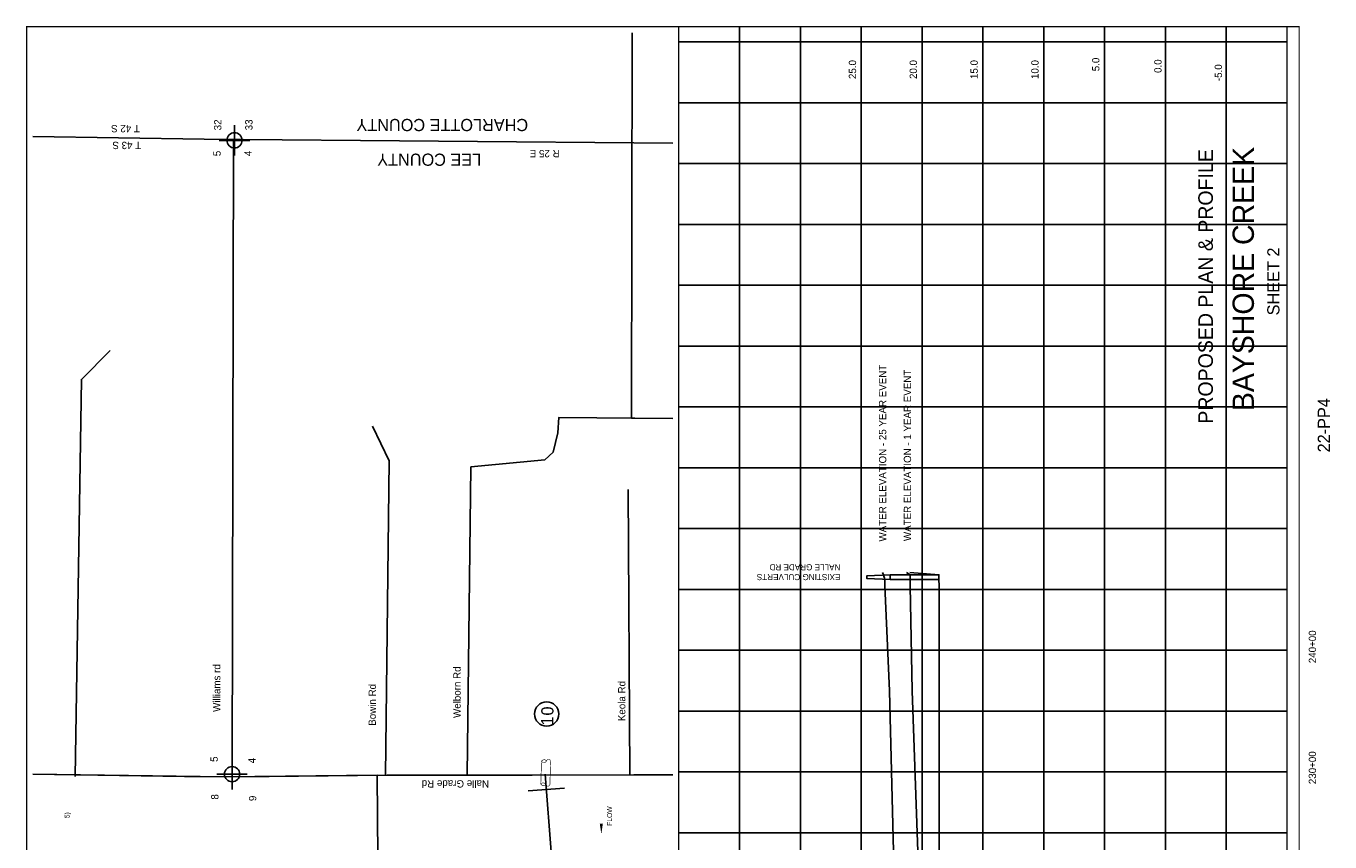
# Model space of a CAD drawing. Extents: x 228439 to 239157, y 871099 to 887109.
# Tile 2 of 2: x 228439 to 239157, y 880403 to 887109. Entities that reach past the tile are written whole.
import ezdxf
from ezdxf.enums import TextEntityAlignment as Align

# ---------------------------------------------------------------- set-up
doc = ezdxf.new("R2010")
doc.units = 0
doc.header["$LTSCALE"] = 800
doc.header["$PDMODE"] = 34
doc.header["$PDSIZE"] = 125
for name, pattern in [('DASHED', [0]), ('PHANTOM', [0]), ('STREAM', [0])]:
    doc.linetypes.add(name, pattern=pattern)
doc.layers.get('0').update_dxf_attribs({"linetype": 'CONTINUOUS'})
for name, color, linetype in [('BORDER', 1, 'CONTINUOUS'), ('COUNTY', 11, 'PHANTOM'), ('GRID', 2, 'CONTINUOUS'), ('MAJROADS', 9, 'CONTINUOUS'), ('MINROADS', 7, 'CONTINUOUS'), ('PROPOSED', 7, 'CONTINUOUS'), ('SEC', 2, 'CONTINUOUS'), ('STATIONS', 7, 'CONTINUOUS'), ('STRUCTTEXT', 7, 'CONTINUOUS'), ('STRUCTURES', 1, 'CONTINUOUS'), ('TEXT', 7, 'CONTINUOUS'), ('TRUNKS', 5, 'STREAM'), ('WSHEDS', 3, 'CONTINUOUS')]:
    doc.layers.add(name, color=color, linetype=linetype)

# ---------------------------------------------------------------- blocks, each defined once
blk = doc.blocks.new('RCP')
at = {"layer": 'STRUCTURES', "color": 0, "const_width": 20}
for points in [[(-354, 160, 0.802976), (-374, 25, 0.802976)], [(-374, 25, 0.489412), (-354, -140, 0.489412)], [(-354, -140, 0.606659), (-374, 25, 0.606659)], [(415, 25, 0.606659), (396, -140, 0.606659)], [(415, 25, 0.802976), (396, 160, 0.802976)], [(396, -140, 0.489412), (415, 25, 0.489412)]]:
    blk.add_lwpolyline(points, format="xyb", dxfattribs=at)
for points in [[(396, 160), (-354, 160)], [(-354, -140), (396, -140)]]:
    blk.add_lwpolyline(points, dxfattribs=at)
blk = doc.blocks.new('FLARROW')
at = {"color": 0}
blk.add_lwpolyline([(-0.28, 0.019, 0, 0.05, 0), (-0.112, 0.019, 0, 0, -0.087559), (-0.012, 0.001, 0, 0, 0.245722), (0.075, 0.013, 0, 0, -0.309425), (0.212, 0.015, 0, 0, 0), (0.278, 0.013, 0, 0, 0)], format="xyseb", dxfattribs=at)
blk.add_text('FLOW', height=0.08, dxfattribs=at).set_placement((0.015, -0.157), align=Align.CENTER)

msp = doc.modelspace()

# ---------------------------------------------------------------- linework, layer by layer
at = {"layer": 'BORDER', "color": 0, "const_width": 10}
msp.add_lwpolyline([(238904, 871104), (238904, 887104), (228444, 887104), (228444, 871104)], close=True, dxfattribs=at)
for points in [[(233804, 871104), (233804, 887104)], [(238804, 871104), (238804, 887104)]]:
    msp.add_lwpolyline(points, dxfattribs=at)
at = {"layer": 'COUNTY', "color": 0}
msp.add_lwpolyline([(233754, 886146), (229902, 886179), (228494, 886201)], dxfattribs=at)
at = {"layer": 'GRID', "color": 0}
for points in [[(234304, 871104), (234304, 887104)], [(234804, 871104), (234804, 887104)], [(235304, 871104), (235304, 887104)], [(235804, 871104), (235804, 887104)], [(236304, 871104), (236304, 887104)], [(236804, 871104), (236804, 887104)], [(237304, 871104), (237304, 887104)], [(237804, 871104), (237804, 887104)], [(238304, 871104), (238304, 887104)], [(238804, 886979), (233804, 886979)], [(238804, 886479), (233804, 886479)], [(238804, 885979), (233804, 885979)], [(238804, 885479), (233804, 885479)], [(238804, 884979), (233804, 884979)], [(238804, 884479), (233804, 884479)], [(238804, 883979), (233804, 883979)], [(238804, 883479), (233804, 883479)], [(238804, 882979), (233804, 882979)], [(238804, 882479), (233804, 882479)], [(238804, 881979), (233804, 881979)], [(238804, 881479), (233804, 881479)], [(238804, 880979), (233804, 880979)], [(238804, 880479), (233804, 880479)]]:
    msp.add_lwpolyline(points, dxfattribs=at)
at = {"layer": 'MAJROADS', "color": 0}
msp.add_lwpolyline([(228494, 880959), (229740, 880940), (230193, 880937), (231408, 880953), (232598, 880953), (233436, 880955), (233754, 880955)], dxfattribs=at)
at = {"layer": 'MINROADS', "color": 0}
for points in [[(229130, 884442), (228893, 884205), (228843, 880940)], [(232066, 880953), (232096, 883486), (232704, 883544), (232771, 883608), (232809, 883767), (232819, 883893), (233754, 883883)], [(231286, 883820), (231424, 883536), (231393, 880953)], [(233388, 883301), (233402, 880955)]]:
    msp.add_lwpolyline(points, dxfattribs=at)
at = {"layer": 'PROPOSED', "color": 0}
for points in [[(235543, 882559), (235349, 882569), (235349, 882589), (235543, 882599)], [(235569, 880324), (235536, 881644), (235499, 882509), (235498, 882559), (235487, 882599), (235480, 882619)], [(235675, 882619), (235706, 882599), (235706, 882559), (235706, 882509), (235722, 881644), (235769, 880324)]]:
    msp.add_lwpolyline(points, dxfattribs=at)
msp.add_lwpolyline([(235943, 882599), (235543, 882599), (235543, 882559), (235943, 882559)], close=True, dxfattribs=at)
at = {"layer": 'PROPOSED', "color": 0, "linetype": 'DASHED'}
msp.add_lwpolyline([(235944, 880324), (235944, 881644), (235944, 882509), (235943, 882559), (235943, 882599), (235704, 882619)], dxfattribs=at)
at = {"layer": 'SEC', "color": 0}
for p in [(230152, 886170), (230132, 880960)]:
    msp.add_point(p, dxfattribs=at)
at = {"layer": 'STATIONS', "color": 0}
msp.add_line((232567, 880824), (232866, 880846), dxfattribs=at)
at = {"layer": 'STRUCTTEXT', "color": 0}
msp.add_circle((232718, 881455), 100, dxfattribs=at)
at = {"layer": 'TRUNKS', "color": 0}
msp.add_lwpolyline([(232757, 880287), (232707, 880961)], dxfattribs=at)
at = {"layer": 'WSHEDS', "color": 0}
for points in [[(233421, 887054), (233416, 883887), (233754, 883883)], [(230132, 880960), (230144, 886170)], [(228494, 880959), (230066, 880938)], [(229425, 871154), (229358, 875658), (230161, 875658), (230153, 877548), (231463, 877557), (231462, 878931), (231431, 879135), (231339, 879266), (231324, 880952), (230066, 880938)]]:
    msp.add_lwpolyline(points, dxfattribs=at)

# ---------------------------------------------------------------- block references
at = {"layer": 'STRUCTURES', "color": 0, "xscale": 0.25, "yscale": 0.25, "zscale": 0.25, "rotation": 268.132321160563}
msp.add_blockref('RCP', (232708, 880977), dxfattribs=at)
at = {"layer": 'TRUNKS', "color": 0, "xscale": 500, "yscale": 500, "zscale": 500, "rotation": 90}
msp.add_blockref('FLARROW', (233177, 880608), dxfattribs=at)

# ---------------------------------------------------------------- texts
at = {"layer": 'MAJROADS', "color": 0}
msp.add_text('Nalle Grade Rd', height=60, rotation=180, dxfattribs=at).set_placement((232244, 880910))
at = {"layer": 'MINROADS', "color": 0}
for s, p in [('Williams rd', (230036, 881472)), ('Welborn Rd', (232011, 881422)), ('Bowin Rd', (231314, 881358)), ('Keola Rd', (233365, 881396))]:
    msp.add_text(s, height=60, rotation=90, dxfattribs=at).set_placement(p)
at = {"layer": 'PROPOSED', "color": 0}
for s, height, p in [('PROPOSED PLAN & PROFILE', 120, (238195, 884969)), ('22-PP4', 100, (239157, 883828))]:
    msp.add_text(s, height=height, rotation=90, dxfattribs=at).set_placement(p, align=Align.CENTER)
for s, p in [('WATER ELEVATION - 25 YEAR EVENT', (235510, 882872)), ('WATER ELEVATION - 1 YEAR EVENT', (235714, 882876))]:
    msp.add_text(s, height=60, rotation=90, dxfattribs=at).set_placement(p)
at = {"layer": 'STRUCTTEXT', "color": 0}
for s, height, p in [('0', 100, (232774, 881442)), ('1', 100, (232772, 881360)), ('5)', 40, (228796, 880598))]:
    msp.add_text(s, height=height, rotation=90, dxfattribs=at).set_placement(p)
at = {"layer": 'TEXT', "color": 0}
for s, height, rotation, p in [('5.0', 60, 90, (237262, 886738)), ('25.0', 60, 90, (235262, 886674)), ('20.0', 60, 90, (235762, 886674)), ('15.0', 60, 90, (236262, 886674)), ('10.0', 60, 90, (236762, 886674)), ('0.0', 60, 90, (237773, 886724)), ('-5.0', 60, 90, (238270, 886657)), ('CHARLOTTE COUNTY', 100, 180, (232566, 886346)), ('T 42 S', 60, 180, (229374, 886296)), ('T 43 S', 60, 180, (229385, 886158)), ('LEE COUNTY', 100, 180, (232180, 886061)), ('NALLE GRADE RD', 50, 180, (235133, 882686)), ('EXISTING CULVERTS', 50, 180, (235133, 882605)), ('5', 60, 90, (230014, 881061)), ('4', 60, 90, (230325, 881049)), ('8', 60, 90, (230020, 880751)), ('9', 60, 90, (230331, 880739))]:
    msp.add_text(s, height=height, rotation=rotation, dxfattribs=at).set_placement(p)
for s, height, rotation, p in [('32', 60, 90, (230044, 886297)), ('33', 60, 90, (230300, 886297)), ('R 25 E', 60, 180, (232702, 886091)), ('5', 60, 90, (230038, 886062)), ('4', 60, 90, (230294, 886062)), ('BAYSHORE CREEK', 175, 90, (238532, 885030)), ('SHEET 2', 100, 90, (238742, 885010)), ('240+00', 60, 90, (239043, 882007)), ('230+00', 60, 90, (239043, 881013))]:
    msp.add_text(s, height=height, rotation=rotation, dxfattribs=at).set_placement(p, align=Align.CENTER)

doc.saveas('drawing.dxf')
